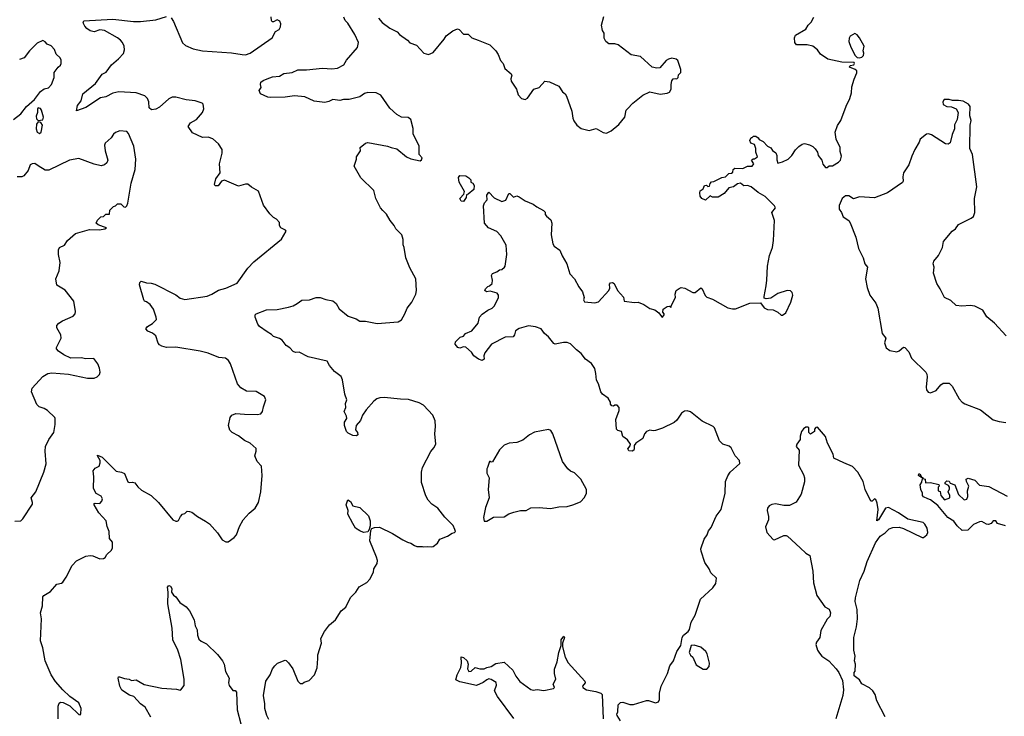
# Model space of a CAD drawing. Extents: x 2220520 to 2384350, y 721165 to 893491.
# Tile 225 of 256: x 2303136 to 2311589, y 838187 to 844172. Entities that reach past the tile are written whole.
import ezdxf

# ---------------------------------------------------------------- set-up
doc = ezdxf.new("R2010")
doc.units = 0

msp = doc.modelspace()

# ---------------------------------------------------------------- linework, layer by layer
at = {"layer": '0CON20XD'}
for points in [[(2305282.5, 842505), (2305229.3, 842579.3), (2305185, 842697.5), (2305125, 842733.3), (2305095, 842758.8), (2305075, 842758.8), (2305015, 842740.6), (2304895, 842792.9), (2304868.8, 842785), (2304840, 842745), (2304813.6, 842743.6), (2304807.5, 842755), (2304820, 842805), (2304856.9, 842855), (2304850, 842935), (2304874.2, 843025), (2304875, 843057.5), (2304843.8, 843105), (2304795, 843148), (2304755, 843163.8), (2304705, 843158.8), (2304619.3, 843199.3), (2304582.5, 843255), (2304602.5, 843285), (2304655, 843313.8), (2304704.3, 843375.7), (2304715.7, 843405), (2304711.2, 843445), (2304702.5, 843455), (2304642.5, 843475), (2304565, 843483.5), (2304475, 843505.5), (2304445, 843505.5), (2304415, 843493.1), (2304335, 843420.6), (2304304, 843404), (2304266.4, 843396.4), (2304248, 843415), (2304243.3, 843465), (2304232.2, 843495), (2304209.2, 843519.2), (2304135, 843542.3), (2303987.4, 843552.6), (2303935, 843540.6), (2303875, 843509.2), (2303829.7, 843500.3), (2303705, 843416.2), (2303625, 843390), (2303631.2, 843435), (2303664.2, 843475), (2303678.8, 843535), (2303786.1, 843623.9), (2303845, 843703.3), (2303879.5, 843720.5), (2303924.2, 843785), (2303985.4, 843834.6), (2304027.6, 843882.4), (2304035.6, 843914.4), (2304032.9, 843945), (2304019.2, 843975), (2304000, 843995), (2303975.4, 844015.4), (2303865, 844078.6), (2303825, 844084), (2303775, 844067.1), (2303741.2, 844075), (2303712, 844095), (2303696, 844115), (2303682, 844145), (2303688, 844162), (2303935, 844177.5), (2304114.4, 844155.6), (2304173, 844157), (2304305, 844172), (2304395, 844200)], [(2304435, 844186.7), (2304456.7, 844155), (2304534.1, 843974.1), (2304560.5, 843950.5), (2304625, 843922.5), (2304705, 843905.8), (2304955, 843886.2), (2305047, 843873), (2305075, 843868.8), (2305115, 843884), (2305302.5, 844015), (2305330.7, 844069.3), (2305363, 844087), (2305375, 844110), (2305378, 844135), (2305367.9, 844157.9), (2305345, 844170), (2305315, 844152.5), (2305303.9, 844153.9), (2305296.7, 844165), (2305295.9, 844195.9)], [(2305815, 843748.9), (2305865, 843756.5), (2305918, 843785), (2305942.5, 843825), (2306036.7, 843933.3), (2306045.6, 843975), (2306012.2, 844045), (2305951.9, 844141.9), (2305931.2, 844165), (2305920, 844195)], [(2306215.7, 844185), (2306246.5, 844146.5), (2306315, 844099.4), (2306376.8, 844066.8), (2306396.7, 844045), (2306465, 843996), (2306485, 843972), (2306542.9, 843952.9), (2306606.7, 843885), (2306645, 843874.2), (2306685, 843889.2), (2306780.8, 844005), (2306797.3, 844032.7), (2306855, 844076.7), (2306895, 844093.3), (2306908, 844088), (2306945, 844046.2), (2306985, 844047.5), (2307016.4, 844016.4), (2307072.5, 843995), (2307172.5, 843955), (2307223, 843903), (2307245, 843872.5), (2307265, 843822.5), (2307285.7, 843795.7), (2307301.9, 843751.9), (2307356.1, 843706.1), (2307361.2, 843695), (2307351.2, 843665), (2307354.1, 843644.1), (2307401.2, 843575), (2307416.7, 843525), (2307443.9, 843493.9), (2307475, 843486.7), (2307495, 843496.7), (2307550, 843575), (2307595, 843588.8), (2307645, 843644), (2307685, 843638.8), (2307765, 843600), (2307795, 843552.5), (2307817.5, 843535), (2307830, 843515), (2307875.8, 843385.8), (2307884.2, 843325), (2307893, 843303), (2307920, 843265), (2307956.1, 843236.1), (2308025, 843220), (2308086.1, 843236.1), (2308145, 843202.5), (2308175, 843197.5), (2308213.6, 843216.4), (2308278.8, 843271.2), (2308330, 843335), (2308343.3, 843395), (2308355, 843407.5), (2308400, 843455), (2308485, 843522.5), (2308545, 843551.2), (2308635, 843531.2), (2308695, 843540), (2308715, 843550), (2308730, 843575), (2308728, 843615), (2308735, 843647.5), (2308746.4, 843663.6), (2308765, 843667.5), (2308777, 843663), (2308790, 843675), (2308793, 843697), (2308811.7, 843718.3), (2308812.5, 843745), (2308785, 843820), (2308771.7, 843831.7), (2308735, 843840), (2308705, 843833.3), (2308685, 843820), (2308631.7, 843758.3), (2308605, 843756), (2308565, 843763.8), (2308465, 843856.7), (2308385, 843870), (2308275, 843956.7), (2308245, 843963.3), (2308195, 843963.3), (2308167.5, 843985), (2308153.6, 844013.6), (2308152.5, 844055), (2308140, 844080), (2308132, 844125), (2308151.2, 844198.8)], [(2307425, 842651.2), (2307475, 842616), (2307545, 842588), (2307574.4, 842564.4), (2307633, 842533), (2307647, 842517), (2307648.3, 842498.3), (2307657.5, 842485), (2307695, 842453.3), (2307705.8, 842425), (2307699.2, 842325), (2307713.8, 842245), (2307725, 842226.7), (2307772.5, 842192.5), (2307793.1, 842143.1), (2307832.5, 842075), (2307858.8, 841988.8), (2307900, 841945), (2307935.9, 841875.9), (2307968, 841835), (2307982.5, 841785), (2307976.7, 841765), (2307985, 841747.5), (2308075, 841740), (2308105, 841747.5), (2308194.2, 841845.8), (2308202, 841865), (2308200, 841900), (2308209.3, 841910.7), (2308225, 841913.3), (2308240, 841905), (2308269.2, 841845), (2308318.3, 841788.3), (2308325, 841752.5), (2308415, 841743.3), (2308446.4, 841746.4), (2308495, 841726.2), (2308545, 841690), (2308589.5, 841679.5), (2308624.1, 841654.1), (2308645, 841622.5), (2308655, 841617.5), (2308670, 841635), (2308670, 841645), (2308658.3, 841658.3), (2308660, 841685), (2308695, 841707.5), (2308715, 841710), (2308725, 841700), (2308730, 841705), (2308730, 841715), (2308766.7, 841785), (2308763.8, 841815), (2308773.3, 841845), (2308796.4, 841863.6), (2308815, 841870), (2308846.4, 841866.4), (2308915, 841827.5), (2308935, 841827.5), (2308985, 841867.5), (2308995, 841860), (2309021.7, 841801.7), (2309035, 841787.5), (2309085, 841771.2), (2309215, 841696.7), (2309255, 841686.7), (2309280.7, 841689.3), (2309405, 841736.7), (2309495, 841740), (2309526.4, 841696.4), (2309555, 841682.5), (2309605, 841680), (2309645, 841660), (2309673, 841633), (2309685, 841632.5), (2309712.5, 841655), (2309755, 841746.2), (2309774, 841805), (2309767.7, 841827.7), (2309753.9, 841843.9), (2309725, 841845.7), (2309645, 841818.8), (2309585, 841780), (2309545, 841773.3), (2309528.3, 841778.3), (2309526.2, 841795), (2309545.7, 841885), (2309550, 841935), (2309557.1, 842055), (2309574.4, 842145), (2309597.5, 842215), (2309606.7, 842275), (2309616.6, 842446.6), (2309592.5, 842515), (2309623.3, 842555), (2309615, 842572.5), (2309535, 842652), (2309475, 842686.2), (2309415.8, 842735.8), (2309385, 842746.2), (2309353.8, 842743.8), (2309325, 842766.7), (2309299.3, 842760.7), (2309265, 842736.2), (2309225, 842727.5), (2309185, 842677.5), (2309131.7, 842648.3), (2309085, 842647.5), (2309065, 842660), (2309025, 842622.5), (2308992.5, 842635), (2308978.8, 842655), (2308974, 842685), (2308977.5, 842702.5), (2309005, 842720), (2309015, 842747.5), (2309031.7, 842751.7), (2309045, 842740), (2309058.3, 842741.7), (2309062.5, 842765), (2309075, 842780), (2309095, 842782.5), (2309165, 842817.5), (2309195, 842822.5), (2309225, 842850), (2309247.5, 842852.5), (2309257.5, 842862.5), (2309262.5, 842885), (2309275, 842897.5), (2309345, 842893.3), (2309385, 842912.5), (2309425, 842912.5), (2309437.5, 842935), (2309420, 842965), (2309433, 842977), (2309445, 842977.5), (2309470, 842995), (2309456.7, 843035), (2309456.7, 843065), (2309445, 843100), (2309412.3, 843112.3), (2309403.3, 843135), (2309415, 843160), (2309425, 843160), (2309435, 843170), (2309455, 843170), (2309476.4, 843156.4), (2309485, 843142.5), (2309517.5, 843125), (2309556.2, 843086.2), (2309585, 843072.5), (2309597.5, 843047.5), (2309627.3, 843027.3), (2309636.2, 843005), (2309637, 842967), (2309645, 842940), (2309685, 842950), (2309733.3, 842975), (2309765, 843003.8), (2309796.2, 843055), (2309825, 843083.3), (2309855, 843103.3), (2309875, 843108.8), (2309917.7, 843097.7), (2309945, 843082.5), (2309965, 843062.5), (2309983.9, 843033.9), (2309990, 843005), (2310022.5, 842965), (2310031.7, 842931.7), (2310055, 842902.5), (2310067, 842903), (2310085, 842917.5), (2310115, 842917.5), (2310165, 842947.5), (2310183.3, 842965), (2310190.7, 843000.7), (2310180.5, 843040.5), (2310180, 843075), (2310144.4, 843144.4), (2310137.1, 843205), (2310157.8, 843262.2), (2310185.8, 843305), (2310231.4, 843428.6), (2310264, 843495), (2310278, 843545), (2310280, 843595), (2310299.2, 843660.8), (2310322.5, 843715), (2310321.7, 843731.7), (2310310, 843745), (2310260, 843765), (2310265, 843777.5), (2310296.4, 843783.6), (2310302.5, 843795), (2310300, 843805), (2310195, 843807.8), (2310073.4, 843833.4), (2310011.2, 843875), (2309984.2, 843914.2), (2309944.3, 843944.3), (2309897, 843957), (2309805, 843956.7), (2309790, 843975), (2309788.8, 844015), (2309795, 844040), (2309885, 844090), (2309905.7, 844124.3), (2309930.5, 844149.5), (2309954, 844195)], [(2310345, 843843.8), (2310365, 843848.8), (2310381.2, 843865), (2310383.8, 843885), (2310376.7, 843905), (2310386.2, 843943.8), (2310345, 844016.7), (2310325, 844042.5), (2310305, 844052.5), (2310265, 844030), (2310255.9, 844014.1), (2310254, 843985), (2310270.8, 843935), (2310310, 843865), (2310325, 843846.7), (2310345, 843843.8)], [(2303083.8, 843315), (2303147.1, 843362.9), (2303194, 843426), (2303262, 843485), (2303315, 843553.8), (2303345, 843576.7), (2303382.3, 843587.7), (2303408, 843615), (2303431.2, 843675), (2303432.3, 843717.7), (2303466.1, 843763.9), (2303485, 843780), (2303493, 843797), (2303493, 843823), (2303483.3, 843845), (2303450, 843875), (2303435, 843916.7), (2303405, 843946.2), (2303372.5, 843962.5), (2303355, 843982.5), (2303335, 843992.5), (2303285, 843971.2), (2303221.2, 843905), (2303175.7, 843844.3), (2303135, 843830)], [(2305275, 838160), (2305257.5, 838195), (2305240, 838255), (2305241.2, 838295), (2305230, 838365), (2305249.5, 838490.5), (2305287.5, 838545), (2305307.5, 838595), (2305325, 838620), (2305350, 838645), (2305415, 838670), (2305425, 838667.5), (2305445, 838647.5), (2305480, 838595), (2305525, 838490), (2305545, 838470), (2305565, 838470), (2305578.3, 838481.7), (2305620, 838495), (2305666.1, 838543.9), (2305688.8, 838605), (2305696, 838685), (2305696, 838715), (2305726, 838815), (2305722.5, 838855), (2305753.3, 838915), (2305795, 838972.5), (2305847.5, 839015), (2305895, 839093.3), (2305936.7, 839125), (2305975, 839207.5), (2306022.5, 839255), (2306050.7, 839299.3), (2306115, 839337.5), (2306142.5, 839365), (2306172.5, 839425), (2306177.5, 839455), (2306205, 839500), (2306206.7, 839525), (2306198.8, 839555), (2306142.5, 839695), (2306150, 839785), (2306160, 839800), (2306180.7, 839809.3), (2306225, 839811.2), (2306337, 839757), (2306425, 839703.3), (2306465, 839682), (2306495, 839673.8), (2306525, 839653.8), (2306545, 839646.7), (2306595, 839647.5), (2306605, 839642.5), (2306635, 839647.5), (2306675, 839642.5), (2306685, 839647.5), (2306722.5, 839675), (2306741.7, 839708.3), (2306810, 839735), (2306848.3, 839761.7), (2306870, 839765), (2306877.5, 839775), (2306873, 839793), (2306856.4, 839826.4), (2306785, 839897.5), (2306726.7, 839975), (2306675, 840011.2), (2306643.8, 840045), (2306622.3, 840082.3), (2306586, 840195), (2306585.8, 840285), (2306594, 840325), (2306666.4, 840463.6), (2306692.5, 840495), (2306707.5, 840525), (2306700, 840615), (2306706.4, 840676.4), (2306703.3, 840725), (2306683.8, 840775), (2306601.7, 840861.7), (2306565, 840881.2), (2306475, 840910), (2306405, 840910.8), (2306265, 840925.6), (2306226.8, 840923.2), (2306203.3, 840915), (2306175, 840894), (2306109.8, 840820.2), (2306080, 840775), (2306062.3, 840727.7), (2306023.3, 840685), (2306018.3, 840648.3), (2306036.1, 840626.1), (2306040, 840605), (2306028.3, 840598.3), (2305995, 840600), (2305955, 840621.2), (2305942, 840635), (2305924.3, 840685), (2305925.7, 840715), (2305943.9, 840746.1), (2305940.8, 840765), (2305920.8, 840805), (2305935, 840840), (2305933.8, 840875), (2305943.3, 840905), (2305926.7, 840955), (2305908.3, 841078.3), (2305896.4, 841106.4), (2305838.8, 841148.8), (2305795, 841201.2), (2305775, 841238.8), (2305612.5, 841275), (2305535, 841316.2), (2305505, 841313.8), (2305482.5, 841322.5), (2305455, 841353.3), (2305425, 841372.5), (2305388.3, 841418.3), (2305365, 841433.3), (2305315, 841451.2), (2305298.8, 841468.8), (2305259.5, 841489.5), (2305195, 841536.7), (2305180, 841555), (2305157, 841617), (2305157.5, 841635), (2305167.5, 841645), (2305255, 841678), (2305345, 841681.4), (2305445, 841701.2), (2305485, 841713.8), (2305517.5, 841735), (2305557.7, 841762.3), (2305625, 841764), (2305680, 841785), (2305716.1, 841786.1), (2305765, 841767.5), (2305825, 841756.7), (2305853.3, 841735), (2305878.8, 841688.8), (2305955, 841626), (2306025, 841601.2), (2306055, 841582.5), (2306105, 841582.5), (2306205, 841562.9), (2306385, 841576.2), (2306415, 841592.5), (2306443.8, 841645), (2306461.2, 841695), (2306503.3, 841745), (2306535.8, 841814.2), (2306541.2, 841845), (2306536.2, 841945), (2306485, 842040), (2306450, 842125), (2306436.1, 842216.1), (2306427, 842237), (2306426.7, 842285), (2306416.7, 842325), (2306364.2, 842374.2), (2306351.2, 842405), (2306315.7, 842445.7), (2306285, 842500), (2306252.9, 842532.9), (2306234.3, 842554.3), (2306193.8, 842635), (2306176.7, 842705), (2306065, 842813.8), (2306006.7, 842915), (2306026.4, 842973.6), (2306027.5, 842995), (2306062.5, 843045), (2306060, 843075), (2306105, 843110), (2306126.1, 843116.1), (2306295, 843086.7), (2306325, 843073.3), (2306375, 843063.3), (2306456.7, 842995), (2306495, 842976.2), (2306575, 842960), (2306585, 842967.5), (2306590, 842985), (2306566.7, 843015), (2306564.1, 843084.1), (2306515, 843190), (2306513.6, 843236.4), (2306494, 843315), (2306470.3, 843330.3), (2306415, 843334.4), (2306375, 843356.5), (2306315, 843410.5), (2306235, 843522.5), (2306197.5, 843545), (2306125, 843547.5), (2306095, 843537.5), (2306055, 843510.6), (2305965, 843487.1), (2305915, 843485.6), (2305885, 843477.1), (2305825, 843487.1), (2305790.5, 843469.5), (2305755, 843461.9), (2305665, 843471.4), (2305585, 843510), (2305495, 843516.9), (2305415, 843506.7), (2305292.6, 843502.6), (2305266.8, 843506.8), (2305203.9, 843533.9), (2305192.5, 843565), (2305209.3, 843590.7), (2305202.5, 843615), (2305206.7, 843635), (2305225, 843650.8), (2305260, 843665), (2305305, 843680), (2305365, 843685.8), (2305405, 843710.6), (2305475, 843717.8), (2305525, 843741.9), (2305598.3, 843741.7), (2305735, 843756.2), (2305815, 843748.9)], [(2311605, 841456.2), (2311505, 841563.8), (2311438.8, 841618.8), (2311405, 841676), (2311335, 841710), (2311295, 841716.2), (2311225, 841711.2), (2311175, 841716.2), (2311130.8, 841760.8), (2311074.5, 841784.5), (2311039.7, 841859.7), (2311009.2, 841905), (2310980, 841995), (2310986.7, 842045), (2310978.8, 842075), (2310985, 842097.5), (2311024.3, 842145), (2311057.1, 842215), (2311068, 842265), (2311142, 842355), (2311171.2, 842375), (2311197, 842413), (2311305, 842466.7), (2311325, 842482.5), (2311336, 842515), (2311334.4, 842635), (2311353.3, 842735), (2311315.9, 843014.1), (2311294.4, 843065), (2311296, 843265), (2311305.8, 843305), (2311293.3, 843345), (2311296.2, 843425), (2311282.5, 843445), (2311235, 843471.2), (2311195, 843478.8), (2311145, 843478.8), (2311117, 843487), (2311073.3, 843485), (2311060, 843465), (2311063.9, 843443.9), (2311095, 843427.5), (2311135, 843423.3), (2311176.1, 843406.1), (2311193.3, 843375), (2311183.3, 843315), (2311161.7, 843268.3), (2311162.5, 843235), (2311141.4, 843185), (2311125, 843113.3), (2311106.1, 843103.9), (2311085, 843106.2), (2310965, 843184), (2310938.3, 843191.7), (2310921.4, 843188.6), (2310866.7, 843145), (2310859.5, 843120.5), (2310822.3, 843057.7), (2310795, 843000), (2310770, 842925), (2310724.1, 842855.9), (2310717.3, 842822.7), (2310720.8, 842785), (2310715.5, 842774.5), (2310585.7, 842684.3), (2310475, 842641.2), (2310345, 842650), (2310295, 842632.5), (2310255, 842657.5), (2310225, 842660), (2310197.5, 842635), (2310172.5, 842575), (2310172.5, 842545), (2310192.5, 842515), (2310207, 842477), (2310255, 842446.2), (2310265, 842427.5), (2310314, 842305), (2310336.7, 842205), (2310376.7, 842125), (2310391.2, 842075), (2310414, 842045), (2310398, 841945), (2310412.1, 841872.1), (2310434.3, 841804.3), (2310485, 841736.7), (2310504.1, 841694.1), (2310540.8, 841475), (2310571.2, 841435), (2310560.8, 841395), (2310575, 841353.3), (2310605, 841330), (2310665, 841319.2), (2310685, 841325.8), (2310725, 841358.8), (2310735, 841356.2), (2310768.7, 841318.7), (2310792.7, 841262.7), (2310915.8, 841145), (2310925, 841127.5), (2310927.1, 841105), (2310918.8, 841015), (2310922.3, 840992.3), (2310935, 840972.5), (2310955, 840967.5), (2311004.2, 840985.8), (2311044.1, 841035.9), (2311065, 841050), (2311115, 841050), (2311142.3, 841022.3), (2311201.2, 840915), (2311225.9, 840885.9), (2311251.2, 840871.2), (2311385, 840820.8), (2311492.5, 840735), (2311545, 840720), (2311602.3, 840712.3)], [(2303295, 843305.6), (2303335, 843311.1), (2303340.3, 843335), (2303322.7, 843395), (2303315, 843408.5), (2303295, 843413.9), (2303288.8, 843405), (2303288.3, 843375), (2303278.3, 843341.7), (2303280, 843320), (2303295, 843305.6)], [(2303305, 843193.3), (2303320.5, 843205), (2303331.5, 843265), (2303318.5, 843288.5), (2303295, 843294.3), (2303279.8, 843275), (2303278.1, 843235), (2303285.9, 843205.9), (2303305, 843193.3)], [(2303095, 839862.5), (2303145, 839867.5), (2303162.5, 839885), (2303245, 840010), (2303246.7, 840025), (2303233.3, 840065), (2303273.8, 840115), (2303343.3, 840285), (2303363.3, 840355), (2303354, 840465), (2303358, 840505), (2303386.7, 840565), (2303428, 840625), (2303440.8, 840695), (2303441.2, 840745), (2303436.2, 840755), (2303375, 840813.8), (2303345, 840831.2), (2303302.5, 840845), (2303283.3, 840865), (2303237.5, 840975), (2303242.5, 841005), (2303335, 841106), (2303376.9, 841133.1), (2303413.2, 841136.8), (2303555, 841127.5), (2303717, 841093), (2303775, 841092.5), (2303800, 841105), (2303820, 841125), (2303827.5, 841145), (2303821.7, 841178.3), (2303807.5, 841215), (2303771.7, 841261.7), (2303705, 841258), (2303664.3, 841265.7), (2303575, 841264.3), (2303515, 841291.4), (2303468, 841325), (2303451.2, 841345), (2303451.2, 841355), (2303492, 841435), (2303488, 841465), (2303454, 841525), (2303456.2, 841545), (2303473.3, 841565), (2303504.5, 841585.5), (2303596.2, 841625), (2303613.3, 841645), (2303614, 841665), (2303600.8, 841755), (2303525, 841847.5), (2303455, 841891.2), (2303445.6, 841945), (2303473.8, 842015), (2303484, 842085), (2303468.8, 842155), (2303470, 842195), (2303477.5, 842215), (2303520, 842235), (2303547.5, 842275), (2303615, 842336.2), (2303735, 842368.1), (2303822.3, 842367.7), (2303866.1, 842373.9), (2303880, 842385), (2303855, 842392.5), (2303809.3, 842409.3), (2303792.5, 842425), (2303805, 842450), (2303831.7, 842478.3), (2303855, 842480), (2303875, 842500), (2303908.3, 842501.7), (2303910, 842535), (2303941.7, 842568.3), (2303958.3, 842571.7), (2303975, 842590), (2304005, 842590), (2304030, 842565), (2304045, 842560), (2304057, 842573), (2304063, 842597), (2304091.7, 842768.3), (2304126.7, 842885), (2304133.8, 842975), (2304115.8, 843085.8), (2304070, 843195), (2304055, 843212.5), (2303995, 843215.7), (2303958, 843202), (2303941.4, 843188.6), (2303922.6, 843157.4), (2303869.3, 843110.7), (2303864, 843095), (2303868.6, 843045), (2303892, 842965), (2303885, 842942.5), (2303865, 842923.8), (2303835, 842916.7), (2303775, 842930), (2303645, 842980), (2303564.2, 842965.8), (2303385, 842878.6), (2303355, 842878.6), (2303295, 842915.8), (2303265, 842936.2), (2303242.5, 842935), (2303226.2, 842923.8), (2303207.5, 842875), (2303170.8, 842829.2), (2303155, 842822), (2303115, 842821.2)], [(2306945, 842608.8), (2306925, 842612.5), (2306913.3, 842635), (2306948.3, 842671.7), (2306953.3, 842695), (2306907.5, 842775), (2306903.3, 842815), (2306915, 842832.5), (2306965, 842830), (2306993, 842813), (2307010, 842795), (2307010, 842775), (2307026.4, 842766.4), (2307038.3, 842748.3), (2307035, 842713.3), (2306985, 842672.5), (2306971.7, 842668.3), (2306970, 842645), (2306945, 842608.8)], [(2308295, 838147.5), (2308266.7, 838195), (2308263.3, 838205), (2308270, 838225), (2308273.3, 838285), (2308295, 838306.2), (2308315, 838310), (2308375, 838290), (2308405, 838288.8), (2308516.4, 838323.6), (2308535, 838323.8), (2308595, 838304.2), (2308618.9, 838311.1), (2308628.9, 838331.1), (2308630, 838385), (2308644, 838446), (2308697.5, 838555), (2308718.3, 838621.7), (2308749.4, 838665), (2308778, 838745), (2308812.5, 838795), (2308824.2, 838865), (2308833.8, 838885), (2308875, 838916.2), (2308886.8, 838933.2), (2308900.8, 838995), (2308934.4, 839055.6), (2308980, 839195), (2309087.6, 839292.4), (2309111.3, 839328.7), (2309118.8, 839375), (2309070.2, 839420.2), (2309054.5, 839455), (2309018.1, 839508.1), (2308985.6, 839605), (2308984.4, 839625.6), (2309011.7, 839708.3), (2309039.2, 839745), (2309049.7, 839780.3), (2309071.2, 839808.8), (2309115, 839907.5), (2309158.8, 839965), (2309192.2, 840105), (2309196.4, 840205), (2309215, 840252), (2309236.9, 840285), (2309318.3, 840358.3), (2309316.7, 840385), (2309278, 840425), (2309243.8, 840495), (2309226.9, 840506.9), (2309173.8, 840525), (2309142.5, 840555), (2309100, 840665), (2309088.3, 840678.3), (2308995, 840723.8), (2308895, 840803.8), (2308865, 840811.2), (2308842.3, 840807.7), (2308818.3, 840791.7), (2308778.3, 840731.7), (2308755, 840710), (2308655, 840663.8), (2308595, 840643.3), (2308575, 840640), (2308545, 840646), (2308516.7, 840635), (2308498.8, 840615), (2308487, 840573), (2308427, 840533), (2308410, 840515), (2308412.5, 840485), (2308407.5, 840475), (2308395, 840463.8), (2308365, 840467.5), (2308357.5, 840485), (2308378.3, 840511.7), (2308380, 840525), (2308353, 840563), (2308315, 840592.5), (2308303, 840633), (2308271.7, 840641.7), (2308260, 840655), (2308254.1, 840735.9), (2308282.5, 840815), (2308281.7, 840841.7), (2308265, 840860), (2308245, 840860), (2308235, 840852.5), (2308220, 840855), (2308208.3, 840868.3), (2308207.5, 840885), (2308189.3, 840919.3), (2308140, 840955), (2308126.1, 840976.1), (2308106.2, 841045), (2308088.8, 841075), (2308081.9, 841131.9), (2308074.2, 841175), (2308045, 841218.8), (2307992.5, 841255), (2307955, 841304.3), (2307915, 841334.4), (2307865, 841386.7), (2307835, 841398.9), (2307805, 841398.9), (2307733.3, 841383.3), (2307720.9, 841390.9), (2307675, 841448), (2307641.2, 841475), (2307613.3, 841515), (2307565, 841534.2), (2307525, 841540), (2307505, 841540.8), (2307425, 841520), (2307391.7, 841498.3), (2307384, 841465), (2307372.7, 841447.3), (2307305, 841444), (2307186.8, 841383.2), (2307129.7, 841310.3), (2307122, 841285), (2307124, 841255), (2307105, 841244.3), (2307074.2, 841254.2), (2307034, 841284), (2307016.2, 841315), (2306965, 841360), (2306945, 841362.5), (2306915, 841351.2), (2306905, 841353.3), (2306896.2, 841356.2), (2306873.3, 841385), (2306876.4, 841403.6), (2306916.7, 841443.3), (2306946.1, 841453.9), (2306963.8, 841476.2), (2307018.3, 841498.3), (2307071.2, 841565), (2307082.7, 841617.3), (2307105, 841642.5), (2307155, 841677.5), (2307192.5, 841695), (2307212.5, 841715), (2307247.5, 841785), (2307247.5, 841805), (2307235, 841822.5), (2307175, 841840), (2307143.3, 841833.3), (2307130, 841845), (2307135, 841860), (2307155, 841880), (2307170, 841885), (2307193.6, 841906.4), (2307196.4, 841933.6), (2307186.7, 841975), (2307195, 841992.5), (2307233.6, 842006.4), (2307255, 842023.3), (2307275, 842026.2), (2307298, 842045), (2307304.2, 842055.8), (2307318.6, 842155), (2307311.2, 842235), (2307265.8, 842315), (2307230.9, 842350.9), (2307161.4, 842385), (2307125.8, 842425), (2307117.7, 842572.3), (2307125, 842597.5), (2307150, 842625), (2307147.5, 842665), (2307165, 842690), (2307210.2, 842640.2), (2307275, 842609.2), (2307309.4, 842620.6), (2307335, 842680), (2307345, 842677.5), (2307375, 842647.5), (2307405, 842660), (2307425, 842651.2)], [(2303466, 838165), (2303466.4, 838273.6), (2303475, 838300), (2303485, 838307.5), (2303510, 838305), (2303566.1, 838276.1), (2303645, 838202.5), (2303655, 838200), (2303661.7, 838208.3), (2303663.3, 838255), (2303645, 838302.5), (2303565, 838356.7), (2303506.7, 838415), (2303443.8, 838485), (2303406.2, 838545), (2303355, 838662.5), (2303336, 838775), (2303313.8, 838835), (2303322.5, 839025), (2303315.7, 839075), (2303331.2, 839135), (2303335, 839212.5), (2303343.9, 839226.1), (2303399.3, 839260.7), (2303455, 839322.5), (2303495, 839330), (2303505, 839340), (2303535, 839382.5), (2303585, 839483.3), (2303625, 839523.8), (2303705, 839562), (2303741.2, 839568.8), (2303765, 839565.8), (2303825, 839541.2), (2303856.4, 839543.6), (2303869.3, 839550.7), (2303883.6, 839576.4), (2303925, 839613.8), (2303934, 839635), (2303933, 839683), (2303907.5, 839715), (2303904.2, 839775), (2303887.6, 839817.6), (2303877.9, 839867.9), (2303814, 839935), (2303774.3, 840005), (2303776.7, 840015), (2303785, 840019.2), (2303825, 840014.2), (2303841.5, 840035), (2303848.2, 840055), (2303835, 840079.4), (2303791.1, 840101.1), (2303770, 840145), (2303773.3, 840245), (2303768, 840295), (2303785, 840318), (2303817.5, 840335), (2303827.5, 840365), (2303826.2, 840386.2), (2303802.5, 840425), (2303805, 840430), (2303845, 840412.5), (2303965, 840293.8), (2304010, 840285), (2304035, 840273.3), (2304065, 840202.5), (2304075, 840196.7), (2304105, 840200), (2304123.6, 840193.6), (2304148.8, 840158.8), (2304180.9, 840130.9), (2304265, 840083.8), (2304328.8, 840025), (2304450, 839875), (2304475, 839862.5), (2304487, 839863), (2304499.3, 839870.7), (2304517.5, 839905), (2304535, 839922.5), (2304555, 839930), (2304575, 839950), (2304595, 839947.5), (2304615, 839940), (2304662.7, 839902.7), (2304732.5, 839865), (2304765, 839840), (2304835, 839762.5), (2304875, 839702.5), (2304905, 839687.5), (2304925, 839687.5), (2304976.4, 839723.6), (2304996.7, 839745), (2305022.7, 839817.3), (2305053.9, 839876.1), (2305105, 839932.5), (2305157.5, 839975), (2305187.5, 840025), (2305206.7, 840115), (2305216.2, 840255), (2305211.2, 840335), (2305175, 840377.5), (2305153.3, 840425), (2305166.7, 840465), (2305165, 840487.5), (2305114.3, 840534.3), (2305065, 840557.5), (2305015, 840597.1), (2304958.8, 840625), (2304941.2, 840645), (2304929.2, 840685), (2304944.2, 840755.8), (2304957.5, 840775), (2304990.8, 840789.2), (2305065, 840782), (2305175, 840780.8), (2305205, 840786.2), (2305221.2, 840805), (2305228, 840845), (2305248.8, 840905), (2305236.7, 840935), (2305167, 840977), (2305081.7, 840981.7), (2305035, 841010), (2305006, 841045), (2304946.8, 841216.8), (2304928.8, 841245), (2304902.5, 841265), (2304845, 841270), (2304755, 841308), (2304685, 841324.4), (2304475, 841358.1), (2304395, 841354.4), (2304355, 841366), (2304335, 841378.8), (2304325, 841392.5), (2304305, 841456.2), (2304275, 841478.6), (2304235, 841496), (2304218.8, 841515), (2304233.8, 841535), (2304277.3, 841562.7), (2304310, 841595), (2304308.8, 841615), (2304284.2, 841684.2), (2304255, 841726.2), (2304225, 841746.7), (2304207.5, 841755), (2304201.2, 841765), (2304163.9, 841893.9), (2304166.7, 841915), (2304180, 841925), (2304225, 841910), (2304265, 841908.6), (2304295, 841900), (2304475, 841808.6), (2304515, 841780), (2304555, 841769.2), (2304745, 841796.7), (2304785, 841813.3), (2304841.5, 841848.5), (2304905.5, 841864.5), (2305002.3, 841907.7), (2305095, 842036.7), (2305145, 842091.2), (2305383, 842287), (2305422.5, 842355), (2305417.5, 842365), (2305377.5, 842385), (2305367.5, 842405), (2305365, 842430), (2305339.3, 842459.3), (2305313.6, 842473.6), (2305282.5, 842505)], [(2310565, 838182.5), (2310495, 838320), (2310480, 838375), (2310460, 838405), (2310432.3, 838432.3), (2310367, 838467), (2310345, 838500), (2310300, 838535), (2310300, 838565), (2310310, 838575), (2310312.5, 838635), (2310302.5, 838665), (2310307.5, 838705), (2310297.5, 838755), (2310296.7, 838865), (2310320, 838955), (2310328, 839025), (2310326.1, 839103.9), (2310310, 839175), (2310311.2, 839205), (2310349.2, 839355), (2310386.2, 839433.8), (2310412.4, 839517.6), (2310482.8, 839677.2), (2310522.5, 839735), (2310566.1, 839763.9), (2310601.7, 839798.3), (2310630.7, 839809.3), (2310685, 839813.3), (2310725, 839800), (2310885, 839722.5), (2310896.1, 839723.9), (2310923.6, 839746.4), (2310933, 839767), (2310926.2, 839805), (2310907.9, 839837.9), (2310891.3, 839851.3), (2310760.4, 839880.4), (2310680, 839935), (2310595, 839980), (2310570, 839975), (2310508.8, 839875), (2310495, 839867.5), (2310506.6, 839963.4), (2310498.1, 840018.1), (2310485, 840051.2), (2310475, 840056), (2310455, 840036.2), (2310443.3, 840035), (2310394.2, 840135), (2310376, 840205), (2310332, 840285), (2310285, 840332.9), (2310210, 840365), (2310126.4, 840406.4), (2310119.5, 840439.5), (2310072.5, 840535), (2310055, 840590), (2309985, 840670), (2309971.7, 840668.3), (2309960, 840655), (2309960, 840635), (2309925, 840610), (2309910, 840625), (2309910, 840665), (2309905, 840670), (2309885, 840670), (2309865, 840657.5), (2309846.7, 840635), (2309836.7, 840595), (2309836.7, 840565), (2309806.7, 840525), (2309802.5, 840505), (2309826.7, 840475), (2309823.3, 840345), (2309865.9, 840265.9), (2309872.5, 840235), (2309873, 840203), (2309845.5, 840094.5), (2309802.3, 840027.7), (2309745, 839997.3), (2309695, 839997.2), (2309625, 840012.3), (2309592.7, 840007.3), (2309571.1, 839995), (2309557.3, 839975), (2309554.5, 839955), (2309565.6, 839905), (2309564.3, 839875.7), (2309540, 839815), (2309550, 839765), (2309605, 839706.7), (2309615.8, 839704.2), (2309695, 839740), (2309715, 839740), (2309727.5, 839735), (2309836.1, 839636.1), (2309885, 839587.5), (2309918, 839568), (2309945.8, 839435), (2309952, 839335), (2309980, 839225), (2310048.3, 839128.3), (2310086.4, 839106.4), (2310095.9, 839075.9), (2310090, 839045), (2310069.2, 839020.8), (2310013.5, 838925), (2310005.7, 838865), (2309978, 838825), (2309971.2, 838805), (2309986.2, 838755), (2310001.2, 838731.2), (2310023.3, 838705), (2310082.7, 838662.7), (2310145.6, 838595.6), (2310168, 838565), (2310200, 838495), (2310207.5, 838415), (2310203.1, 838365), (2310141.4, 838165)], [(2307145, 839862.5), (2307203, 839897), (2307295, 839900), (2307334.1, 839925.9), (2307378.3, 839941.7), (2307435, 839956.2), (2307485, 839956.7), (2307525, 839978.8), (2307595, 839981.2), (2307692.3, 839972.3), (2307765, 839986), (2307835, 839990), (2307885, 840003.3), (2307949.3, 840030.7), (2307983.6, 840066.4), (2308003.3, 840105), (2308003.3, 840135), (2307952.5, 840225), (2307898.3, 840278.3), (2307863.9, 840293.9), (2307842.3, 840312.3), (2307796.4, 840376.4), (2307713.3, 840615), (2307695, 840642.5), (2307675, 840652.5), (2307555, 840627.5), (2307512.5, 840605), (2307455, 840560), (2307405, 840540), (2307337, 840533), (2307295, 840517.5), (2307255, 840477.5), (2307196.4, 840373.6), (2307185, 840370), (2307177, 840377), (2307170, 840375), (2307152.5, 840325), (2307147, 840313), (2307146.7, 840275), (2307167.5, 840235), (2307157.5, 840135), (2307167.5, 840065), (2307135, 839980), (2307116.7, 839895), (2307123.6, 839863.6), (2307145, 839862.5)], [(2311600, 839825), (2311530, 839845), (2311515, 839867.1), (2311493.7, 839866.3), (2311476.2, 839843.8), (2311454.1, 839835.9), (2311435, 839839.2), (2311395, 839860.8), (2311375, 839859.2), (2311325, 839835.8), (2311275, 839786), (2311227.5, 839785), (2311185, 839823.3), (2311156.7, 839865), (2311105, 839895.6), (2311017.7, 839997.7), (2310955, 840046.7), (2310933, 840057), (2310895, 840073.3), (2310887.5, 840085), (2310887.5, 840105), (2310872.5, 840135), (2310867.5, 840175), (2310881.7, 840198.3), (2310882.5, 840217.5), (2310890, 840230), (2310853.3, 840255), (2310855, 840270), (2310865, 840270), (2310880, 840240), (2310888.3, 840238.3), (2310890, 840230), (2310910, 840225), (2310911.7, 840191.7), (2310955, 840196.7), (2311028.3, 840178.3), (2311030, 840165), (2311020, 840155), (2311020, 840125), (2311038.3, 840118.3), (2311043.3, 840085), (2311075, 840047.5), (2311120, 840065), (2311120, 840085), (2311107.5, 840115), (2311119.3, 840140.7), (2311117.5, 840155), (2311109.3, 840169.3), (2311080, 840185), (2311080, 840195), (2311095, 840210), (2311115, 840207.5), (2311125, 840190), (2311165, 840176.7), (2311195, 840092.5), (2311245, 840047.5), (2311266.4, 840053.6), (2311276.7, 840075), (2311273.6, 840123.6), (2311283.3, 840165), (2311263.3, 840205), (2311262.5, 840225), (2311277.5, 840232.5), (2311335, 840216.7), (2311375, 840173.3), (2311455, 840162.5), (2311615, 840078.8)], [(2306087, 839767), (2306055, 839780), (2306020, 839805), (2305995, 839842.5), (2305953.9, 839923.9), (2305956.4, 839956.4), (2305940, 840005), (2305951.7, 840048.3), (2305975, 840032.5), (2305995, 839996.7), (2306055, 839980), (2306129.7, 839909.7), (2306143.6, 839866.4), (2306143.8, 839825), (2306137, 839793), (2306125, 839773.3), (2306087, 839767)], [(2304261.2, 838181.2), (2304212, 838265), (2304173.8, 838295), (2304115, 838356.7), (2304078.8, 838368.8), (2304011.5, 838411.5), (2303995.3, 838445.3), (2303980, 838515), (2303984.2, 838525.8), (2303993.9, 838526.1), (2304035, 838511.4), (2304075, 838506.2), (2304095.8, 838494.2), (2304135, 838501.2), (2304205, 838460), (2304355, 838430), (2304481.6, 838421.6), (2304515, 838411.2), (2304520, 838415), (2304547.3, 838452.7), (2304548.6, 838505), (2304520, 838675), (2304493.1, 838755), (2304450, 838845), (2304443.7, 838943.7), (2304406.7, 839155), (2304410, 839255), (2304403.9, 839296.1), (2304415, 839312.5), (2304430, 839305), (2304442.5, 839285), (2304440, 839255), (2304455, 839227.5), (2304475, 839212.5), (2304510, 839165), (2304565, 839126.7), (2304595, 839092.5), (2304632.9, 839015), (2304643.5, 838965), (2304660.2, 838930.2), (2304663.3, 838885), (2304675, 838850), (2304695, 838832.9), (2304740, 838810), (2304835, 838718), (2304875.7, 838665), (2304890.6, 838635), (2304902.6, 838572.6), (2304934, 838515), (2304928, 838475), (2304933.2, 838453.2), (2304965, 838410), (2304985, 838410), (2304997.5, 838395), (2305004.2, 838244.2), (2305033.6, 838123.6)], [(2307378.3, 838168.3), (2307237.7, 838357.7), (2307212.5, 838405), (2307230, 838455), (2307226.4, 838476.4), (2307185, 838503.3), (2307165, 838508), (2307145, 838502), (2307115, 838478.8), (2307058.3, 838451.7), (2306913.9, 838483.9), (2306881.7, 838501.7), (2306892.5, 838545), (2306923, 838607), (2306930, 838645), (2306925, 838697.5), (2306945, 838692.5), (2306976.7, 838665), (2306986.7, 838635), (2306981.2, 838595), (2306992.7, 838572.7), (2307012.5, 838575), (2307045, 838607.5), (2307086.2, 838593.8), (2307122.5, 838595), (2307145, 838607.5), (2307183.3, 838615), (2307225, 838640.8), (2307295, 838653.1), (2307369.4, 838585), (2307395, 838533.3), (2307428.8, 838485), (2307525, 838417.1), (2307545, 838412.9), (2307577.9, 838417.9), (2307635, 838408), (2307720, 838425), (2307726.7, 838435), (2307717, 838463), (2307737.5, 838505), (2307726.7, 838555), (2307727, 838593), (2307750, 838655), (2307763.8, 838735), (2307783.3, 838795), (2307784.2, 838845), (2307806.7, 838876.7), (2307813.3, 838865), (2307796.7, 838815), (2307796.7, 838785), (2307818.8, 838695), (2307845, 838647.5), (2307988.3, 838488.3), (2307990, 838475), (2307966.7, 838445), (2307970, 838435), (2308003.4, 838413.4), (2308080.9, 838400.9), (2308125, 838387.5), (2308136, 838375), (2308146.1, 838166.1)], [(2309035, 838591.2), (2309056.2, 838615), (2309058.8, 838645), (2309037.1, 838725), (2309026, 838745), (2308985, 838781.2), (2308925, 838798.8), (2308900, 838795), (2308883.3, 838735), (2308895, 838712.5), (2308914.1, 838694.1), (2308945, 838630), (2309002.3, 838592.3), (2309035, 838591.2)]]:
    msp.add_lwpolyline(points, dxfattribs=at)

doc.saveas('drawing.dxf')
